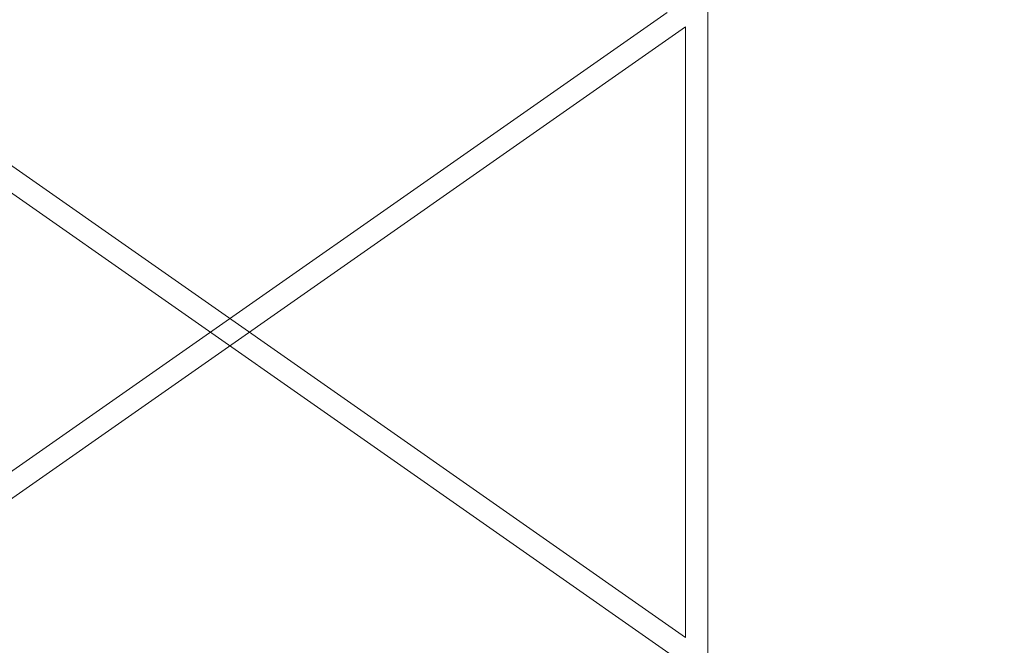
# Model space of a CAD drawing. Header units: metres. Extents: x 7168 to 12828, y 1523 to 3619.
# Tile 101 of 133: x 12075 to 12090, y 2144 to 2153. Entities that reach past the tile are written whole.
import ezdxf

# ---------------------------------------------------------------- set-up
doc = ezdxf.new("R2010")
doc.units = ezdxf.units.M
doc.layers.add('CIENKIE', color=4, linetype='Continuous')
doc.layers.add('GRUBE', color=7, linetype='Continuous')

msp = doc.modelspace()

# ---------------------------------------------------------------- linework, layer by layer
at = {"layer": 'CIENKIE', "color": 7, "lineweight": 0}
for p, q in [((12074.7, 2146.147, -17586.496), (12085.177, 2153.48, -17586.496)), ((12074.7, 2145.719, -17586.496), (12085.468, 2153.257, -17586.496)), ((12085.468, 2143.674, -17586.496), (12085.468, 2153.257, -17586.496)), ((12085.468, 2143.674, -17586.496), (12074.7, 2151.211, -17586.496)), ((12090.468, 2139.747, -17586.496), (12074.7, 2150.784, -17586.496))]:
    msp.add_line(p, q, dxfattribs=at)
at = {"layer": 'GRUBE', "color": 7, "lineweight": 0}
msp.add_line((12085.818, 2143.429, -17586.496), (12085.818, 2156.829, -17586.496), dxfattribs=at)

doc.saveas('drawing.dxf')
